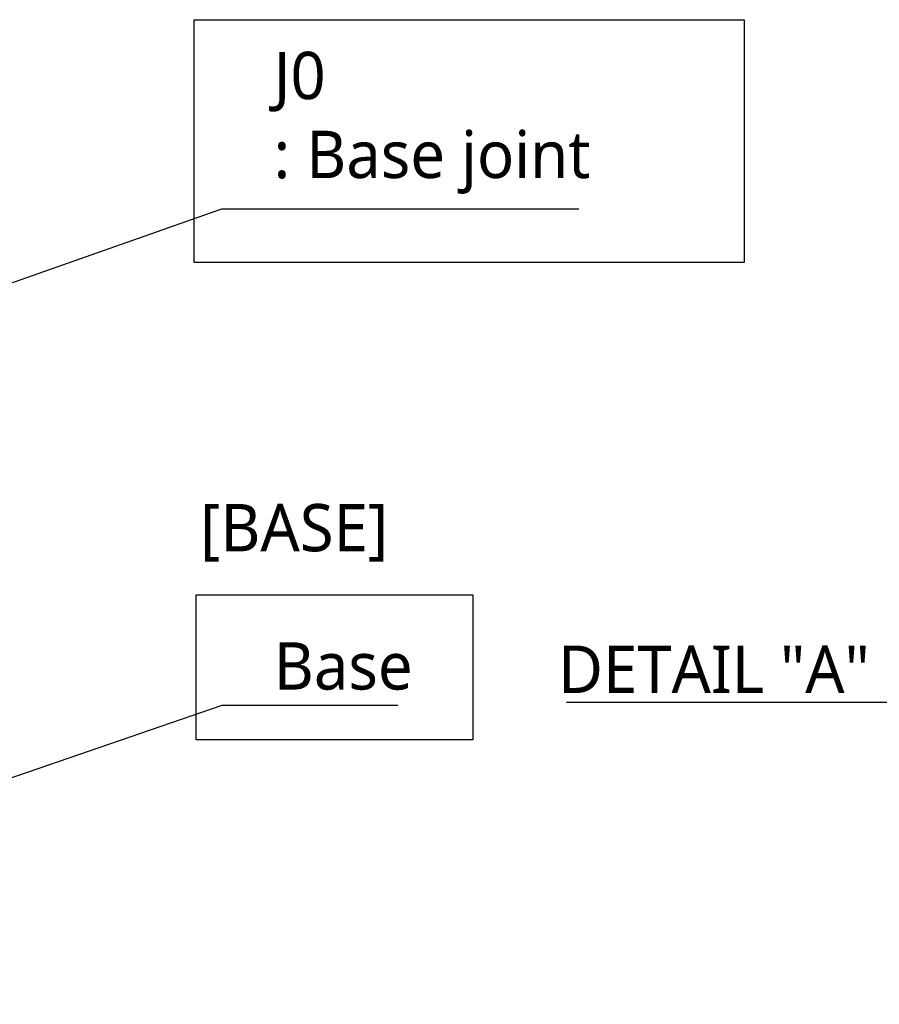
# Model space of a CAD drawing. Header units: millimetres. Extents: x 0 to 4378, y 0 to 2397.
# Tile 193 of 256: x 1837 to 2128, y 500 to 833. Entities that reach past the tile are written whole.
import ezdxf

# ---------------------------------------------------------------- set-up
doc = ezdxf.new("R2010")
doc.units = ezdxf.units.MM
doc.header["$LTSCALE"] = 0.2
doc.layers.add('05_Section Line', color=3, linetype='Continuous')
doc.styles.add('Rainbow-5.0 Style', font='malgunsl.ttf')
doc.dimstyles.new('Rainbow-5.0 Style', dxfattribs={"dimtxt": 4.5, "dimasz": 2.5, "dimexe": 1, "dimexo": 1, "dimgap": 1, "dimtad": 1, "dimdsep": 46, "dimtxsty": 'Rainbow-5.0 Style', "dimcen": 0, "dimclrd": 251, "dimclre": 251, "dimclrt": 7, "dimazin": 3, "dimtp": 0.1, "dimtm": 0.1, "dimtfac": 0.61, "dimtmove": 0, "dimatfit": 3, "dimfxl": 1, "dimlwd": -1, "dimlwe": -1, "dimarcsym": 1})

msp = doc.modelspace()

# ---------------------------------------------------------------- linework, layer by layer
at = {"layer": '05_Section Line'}
for points in [[(1895.819, 833.318), (2081.757, 833.318), (2081.757, 751.237), (1895.819, 751.237)], [(1896.415, 638.843), (1990.013, 638.843), (1990.013, 589.831), (1896.415, 589.831)]]:
    msp.add_lwpolyline(points, close=True, dxfattribs=at)

# ---------------------------------------------------------------- texts
at = {"color": 7, "char_height": 16, "style": 'Rainbow-5.0 Style'}
for s, insert, attachment_point in [('J0\\P: Base joint', (1922.653, 774.397), 7), ('[BASE]', (1897.771, 650.036), 7), ('Base', (1922.698, 606.602), 7), ('DETAIL "A"', (2124.276, 605.669), 9)]:
    msp.add_mtext(s, dxfattribs=dict(at, insert=insert, attachment_point=attachment_point))

# ---------------------------------------------------------------- leaders
at = {"annotation_type": 0, "has_hookline": 1}
for points, override, hookline_direction, text_width in [([(1612.144, 666.17), (1905.153, 769.397), (1917.653, 769.397)], {"dimscale": 5, "dimgap": 1, "dimtad": 1}, 0, 103.201), ([(1612.144, 500.415), (1905.198, 601.602), (1917.698, 601.602)], {"dimscale": 5, "dimgap": 1, "dimtad": 1}, 0, 41.92), ([(2154.278, 568.719), (2137.476, 602.469), (2127.476, 602.469)], {"dimscale": 4, "dimgap": 0.8, "dimtad": 1}, 1, 102.548)]:
    msp.add_leader(points, dimstyle='Rainbow-5.0 Style', override=override, dxfattribs=dict(at, hookline_direction=hookline_direction, text_width=text_width))

doc.saveas('drawing.dxf')
